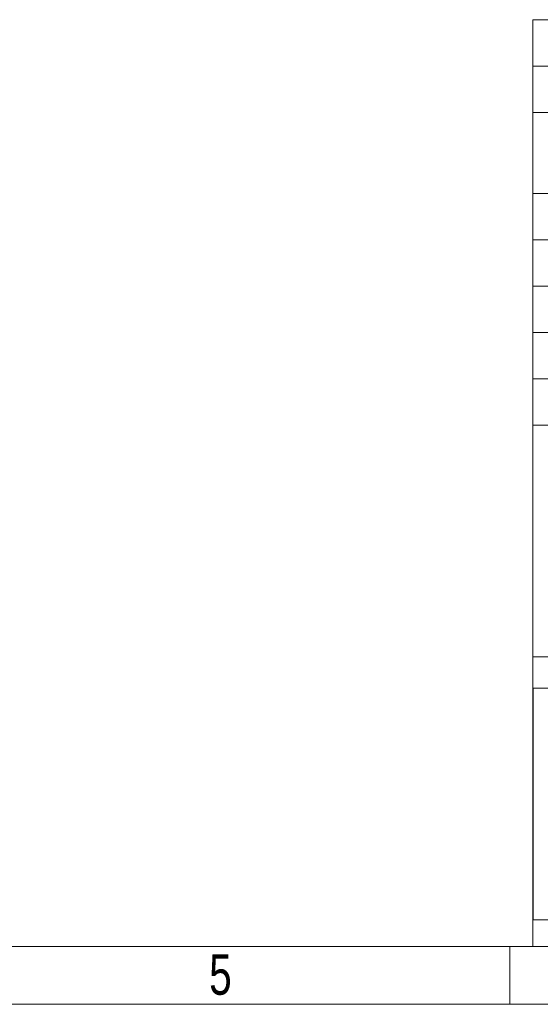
# Model space of a CAD drawing. Header units: millimetres. Extents: x 0 to 1005, y 0 to 424.
# Tile 2 of 14: x 357 to 403, y 0 to 88. Entities that reach past the tile are written whole.
import ezdxf

# ---------------------------------------------------------------- set-up
doc = ezdxf.new("R2010")
doc.units = ezdxf.units.MM
doc.header["$LTSCALE"] = 0.25
doc.layers.add('SLD-0', color=179, linetype='Continuous')
doc.styles.add('SLDTEXTSTYLE2', font='TXT', dxfattribs={"width": 0.638186})
doc.styles.add('SLDTEXTSTYLE3', font='TXT', dxfattribs={"width": 0.75})

# ---------------------------------------------------------------- blocks, each defined once
blk = doc.blocks.new('cajetin')
at = {"color": 7, "linetype": 'Continuous', "lineweight": 18}
for p, q in [((853.5, 7.5), (7.5, 7.5)), ((580.5, 7.5), (580.5, 0)), ((861, 0), (0, 0))]:
    blk.add_line(p, q, dxfattribs=at)
at = {"color": 7, "linetype": 'Continuous', "lineweight": 0, "insert": (543.01, 6.49), "char_height": 5.25, "attachment_point": 2, "style": 'SLDTEXTSTYLE3'}
blk.add_mtext('5', dxfattribs=at)
blk = doc.blocks.new('LOGO_sombreado')
at = {"color": 7, "linetype": 'Continuous', "lineweight": 18}
for p, q in [((0, 20), (0, 0)), ((0, 20), (72.5, 20)), ((0, 0), (72.5, 0))]:
    blk.add_line(p, q, dxfattribs=at)

msp = doc.modelspace()

# ---------------------------------------------------------------- linework, layer by layer
at = {"color": 7, "linetype": 'Continuous', "lineweight": 18}
for p, q in [((402.554, 87.962), (588.826, 87.962)), ((402.554, 87.962), (402.554, 83.822)), ((402.554, 83.822), (588.826, 83.822)), ((402.554, 83.822), (402.554, 79.683)), ((402.554, 79.683), (402.554, 72.439)), ((402.554, 79.683), (588.826, 79.683)), ((402.554, 72.439), (402.554, 68.3)), ((402.554, 72.439), (588.826, 72.439)), ((402.554, 68.3), (495.69, 68.3)), ((402.554, 68.3), (402.554, 64.16)), ((402.554, 64.16), (402.554, 60.021)), ((402.554, 64.16), (495.69, 64.16)), ((402.554, 60.021), (402.554, 55.882)), ((402.554, 60.021), (495.69, 60.021)), ((402.554, 55.882), (402.554, 51.742)), ((402.554, 55.882), (495.69, 55.882)), ((402.554, 51.742), (402.554, 5.174)), ((402.554, 51.742), (423.251, 51.742)), ((402.554, 31.045), (495.69, 31.045)), ((402.554, 5.174), (588.826, 5.174))]:
    msp.add_line(p, q, dxfattribs=at)

# ---------------------------------------------------------------- block references
at = {"xscale": 0.689895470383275, "yscale": 0.689895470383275, "zscale": 0.689895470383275}
msp.add_blockref('cajetin', (0, 0), dxfattribs=at)
at = {"color": 7, "linetype": 'Continuous', "xscale": 1.034843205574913, "yscale": 1.034843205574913, "zscale": 1.034843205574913}
msp.add_blockref('LOGO_sombreado', (402.564, 7.552), dxfattribs=at)

# ---------------------------------------------------------------- texts
at = {"layer": 'SLD-0', "color": 7, "insert": (493.275, 77.241), "char_height": 2.328397, "attachment_point": 2, "style": 'SLDTEXTSTYLE2'}
msp.add_mtext('This drawing is property of INSERTEC. Must not be copier or transferred to third parties in any way without written authorization.', dxfattribs=at)

doc.saveas('drawing.dxf')
